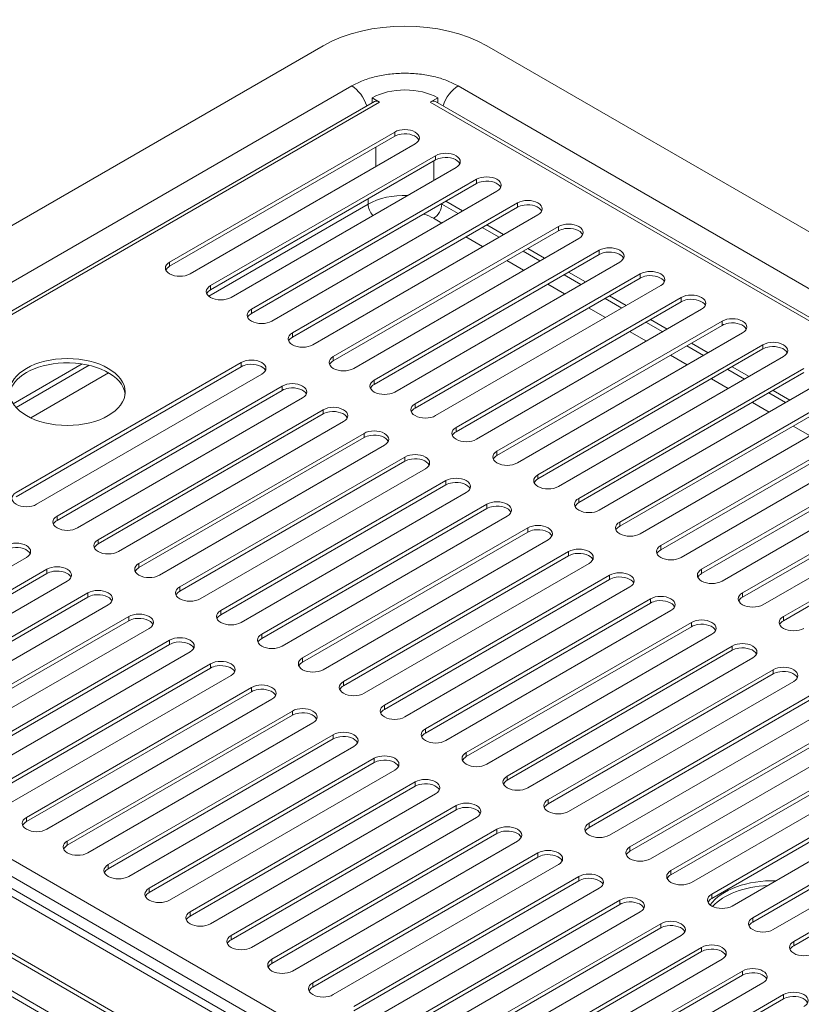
# Model space of a CAD drawing. Header units: millimetres. Extents: x 26 to 274, y 61 to 169.
# Tile 8 of 10: x 210 to 234, y 139 to 169. Entities that reach past the tile are written whole.
import ezdxf

# ---------------------------------------------------------------- set-up
doc = ezdxf.new("R2010")
doc.units = ezdxf.units.MM
doc.header["$MEASUREMENT"] = 0
doc.layers.add('TANGENT_LINES', color=7, linetype='Continuous', lineweight=0)
doc.layers.add('VISIBLE', color=7, linetype='Continuous', lineweight=0)

msp = doc.modelspace()

# ---------------------------------------------------------------- linework, layer by layer
at = {"layer": 'TANGENT_LINES', "color": 18, "lineweight": 15, "true_color": 0x000000}
for p, q in [((194.748, 152.507), (219.812, 166.978)), ((223.07, 166.978), (270.692, 139.483)), ((220.664, 166.486), (195.725, 152.087)), ((269.715, 139.063), (222.218, 166.486)), ((221.128, 165.567), (221.128, 165.437)), ((222.381, 164.843), (222.381, 164.713)), ((223.634, 164.12), (223.634, 163.989)), ((220.313, 163.519), (220.313, 163.36)), ((224.887, 163.396), (224.887, 163.266)), ((220.313, 163.36), (215.432, 160.542)), ((222.569, 163.374), (222.569, 163.36)), ((223.07, 163.071), (222.569, 163.36)), ((222.318, 162.926), (222.569, 162.781)), ((224.324, 162.347), (223.81, 162.644)), ((226.141, 162.673), (226.141, 162.542)), ((223.308, 162.354), (223.822, 162.058)), ((225.577, 161.623), (225.063, 161.92)), ((227.394, 161.949), (227.394, 161.819)), ((214.235, 161.457), (214.235, 161.587)), ((224.562, 161.631), (225.075, 161.334)), ((226.83, 160.9), (226.316, 161.197)), ((228.647, 161.226), (228.647, 161.095)), ((215.488, 160.734), (215.488, 160.864)), ((225.815, 160.907), (226.329, 160.611)), ((228.083, 160.176), (227.569, 160.473)), ((229.9, 160.502), (229.9, 160.372)), ((216.742, 160.01), (216.742, 160.14)), ((227.068, 160.184), (227.582, 159.887)), ((231.154, 159.778), (231.154, 159.648)), ((229.336, 159.453), (228.823, 159.75)), ((217.995, 159.286), (217.995, 159.417)), ((228.321, 159.46), (228.835, 159.163)), ((230.59, 158.729), (230.076, 159.026)), ((232.407, 159.055), (232.407, 158.925)), ((219.248, 158.563), (219.248, 158.693)), ((229.574, 158.737), (230.088, 158.44)), ((211.767, 158.426), (209.531, 157.135)), ((216.428, 158.512), (216.428, 158.382)), ((231.843, 158.006), (231.329, 158.302)), ((209.981, 156.816), (212.368, 158.194)), ((220.501, 157.839), (220.501, 157.97)), ((230.828, 158.013), (231.341, 157.716)), ((217.681, 157.789), (217.681, 157.658)), ((233.096, 157.282), (232.582, 157.579)), ((218.935, 157.065), (218.935, 156.935)), ((221.754, 157.116), (221.754, 157.246)), ((232.081, 157.289), (232.595, 156.993)), ((223.008, 156.392), (223.008, 156.523)), ((233.334, 156.566), (233.848, 156.269)), ((220.188, 156.342), (220.188, 156.211)), ((221.441, 155.618), (221.441, 155.488)), ((224.261, 155.669), (224.261, 155.799)), ((225.514, 154.945), (225.514, 155.075)), ((222.694, 154.895), (222.694, 154.764)), ((226.767, 154.222), (226.767, 154.352)), ((223.948, 154.171), (223.948, 154.041)), ((210.789, 153.679), (210.789, 153.809)), ((225.201, 153.447), (225.201, 153.317)), ((228.02, 153.498), (228.02, 153.628)), ((212.042, 152.955), (212.042, 153.086)), ((229.274, 152.775), (229.274, 152.905)), ((226.454, 152.724), (226.454, 152.594)), ((213.295, 152.232), (213.295, 152.362)), ((210.476, 152.181), (210.476, 152.051)), ((227.707, 152), (227.707, 151.87)), ((230.527, 152.051), (230.527, 152.181)), ((214.548, 151.508), (214.548, 151.639)), ((211.729, 151.458), (211.729, 151.327)), ((231.78, 151.327), (231.78, 151.458)), ((195.725, 151.19), (243.222, 123.768)), ((228.96, 151.277), (228.96, 151.147)), ((242.996, 123.377), (195.5, 150.799)), ((212.982, 150.734), (212.982, 150.604)), ((215.802, 150.785), (215.802, 150.915)), ((233.033, 150.604), (233.033, 150.734)), ((242.37, 123.131), (194.748, 150.626)), ((230.214, 150.553), (230.214, 150.423)), ((217.055, 150.061), (217.055, 150.192)), ((214.235, 150.011), (214.235, 149.88)), ((231.467, 149.83), (231.467, 149.7)), ((215.488, 149.287), (215.488, 149.157)), ((218.308, 149.338), (218.308, 149.468)), ((232.72, 149.106), (232.72, 148.976)), ((219.561, 148.614), (219.561, 148.744)), ((216.742, 148.564), (216.742, 148.433)), ((220.815, 147.891), (220.815, 148.021)), ((217.995, 147.84), (217.995, 147.71)), ((195.124, 147.514), (242.746, 120.02)), ((219.248, 147.116), (219.248, 146.986)), ((222.068, 147.167), (222.068, 147.297)), ((223.321, 146.444), (223.321, 146.574)), ((220.501, 146.393), (220.501, 146.263)), ((221.754, 145.669), (221.754, 145.539)), ((224.574, 145.72), (224.574, 145.85)), ((225.827, 144.996), (225.827, 145.127)), ((223.008, 144.946), (223.008, 144.816)), ((209.849, 144.454), (209.849, 144.584)), ((227.081, 144.273), (227.081, 144.403)), ((224.261, 144.222), (224.261, 144.092)), ((211.102, 143.73), (211.102, 143.861)), ((225.514, 143.499), (225.514, 143.369)), ((228.334, 143.549), (228.334, 143.68)), ((212.355, 143.007), (212.355, 143.137)), ((229.587, 142.826), (229.587, 142.956)), ((226.767, 142.775), (226.767, 142.645)), ((213.609, 142.283), (213.609, 142.413)), ((228.02, 142.052), (228.02, 141.921)), ((230.84, 142.102), (230.84, 142.233)), ((214.862, 141.56), (214.862, 141.69)), ((232.093, 141.379), (232.093, 141.509)), ((229.274, 141.328), (229.274, 141.198)), ((216.115, 140.836), (216.115, 140.966)), ((233.347, 140.655), (233.347, 140.785)), ((230.527, 140.605), (230.527, 140.474)), ((217.368, 140.113), (217.368, 140.243)), ((231.78, 139.881), (231.78, 139.751)), ((218.621, 139.389), (218.621, 139.519)), ((233.033, 139.158), (233.033, 139.027))]:
    msp.add_line(p, q, dxfattribs=at)
msp.add_open_spline([(223.07, 166.978), (222.956, 167.036), (222.843, 167.094), (222.721, 167.143), (222.595, 167.194), (222.46, 167.234), (222.323, 167.266), (222.182, 167.299), (222.037, 167.325), (221.891, 167.342), (221.742, 167.359), (221.592, 167.367), (221.441, 167.367), (221.291, 167.367), (221.14, 167.359), (220.992, 167.342), (220.845, 167.325), (220.701, 167.299), (220.559, 167.266), (220.422, 167.234), (220.287, 167.194), (220.161, 167.143), (220.04, 167.094), (219.926, 167.036), (219.812, 166.978)], degree=3, knots=[0, 0, 0, 0, 1, 1, 1, 2, 2, 2, 3, 3, 3, 4, 4, 4, 5, 5, 5, 6, 6, 6, 7, 7, 7, 8, 8, 8, 8], dxfattribs=at)
for points in [[(219.812, 166.978), (220.011, 166.863), (220.191, 166.623), (220.271, 166.367)], [(222.611, 166.367), (222.691, 166.623), (222.871, 166.863), (223.07, 166.978)], [(220.313, 163.36), (220.634, 163.545), (221.077, 163.643), (221.53, 163.628)], [(220.461, 163.011), (220.371, 163.11), (220.313, 163.246), (220.313, 163.36)], [(222.569, 163.36), (222.569, 163.2), (222.457, 163.006), (222.318, 162.926)], [(222.318, 162.926), (222.222, 162.98), (222.119, 163.024), (222.013, 163.055)]]:
    msp.add_open_spline(points, degree=3, dxfattribs=at)
at = {"layer": 'VISIBLE', "color": 18, "lineweight": 15, "true_color": 0x000000}
for p, q in [((218.935, 168.208), (192.617, 153.013)), ((272.823, 139.99), (223.948, 168.208)), ((220.505, 166.501), (195.632, 152.141)), ((220.439, 166.616), (220.439, 166.486)), ((220.439, 166.616), (220.664, 166.486)), ((220.439, 166.486), (220.458, 166.475)), ((222.218, 166.486), (222.444, 166.616)), ((269.808, 139.117), (222.378, 166.501)), ((222.424, 166.475), (222.444, 166.486)), ((222.444, 166.486), (222.444, 166.616)), ((214.235, 161.587), (221.128, 165.567)), ((214.235, 161.457), (221.128, 165.437)), ((221.754, 165.205), (214.862, 161.226)), ((220.551, 164.51), (220.551, 165.104)), ((215.488, 160.864), (222.381, 164.843)), ((215.488, 160.734), (222.381, 164.713)), ((222.331, 164.684), (222.331, 164.091)), ((223.008, 164.481), (216.115, 160.502)), ((216.742, 160.14), (223.634, 164.12)), ((216.742, 160.01), (223.634, 163.989)), ((224.261, 163.758), (217.368, 159.778)), ((217.995, 159.417), (224.887, 163.396)), ((222.694, 163.447), (223.208, 163.15)), ((217.995, 159.286), (224.887, 163.266)), ((225.514, 163.034), (218.621, 159.055)), ((219.248, 158.693), (226.141, 162.673)), ((219.248, 158.563), (226.141, 162.542)), ((223.948, 162.723), (224.461, 162.427)), ((226.767, 162.311), (219.875, 158.331)), ((220.501, 157.97), (227.394, 161.949)), ((225.201, 162), (225.715, 161.703)), ((220.501, 157.839), (227.394, 161.819)), ((228.02, 161.587), (221.128, 157.608)), ((221.754, 157.246), (228.647, 161.226)), ((221.754, 157.116), (228.647, 161.095)), ((226.454, 161.276), (226.968, 160.98)), ((229.274, 160.864), (222.381, 156.884)), ((223.008, 156.523), (229.9, 160.502)), ((227.707, 160.553), (228.221, 160.256)), ((223.008, 156.392), (229.9, 160.372)), ((230.527, 160.14), (223.634, 156.161)), ((224.261, 155.799), (231.154, 159.778)), ((228.96, 159.829), (229.474, 159.532)), ((224.261, 155.669), (231.154, 159.648)), ((231.78, 159.417), (224.887, 155.437)), ((225.514, 155.075), (232.407, 159.055)), ((225.514, 154.945), (232.407, 158.925)), ((230.214, 159.106), (230.727, 158.809)), ((233.033, 158.693), (226.141, 154.714)), ((209.445, 157.245), (211.561, 158.466)), ((209.536, 154.533), (216.428, 158.512)), ((209.536, 154.403), (216.428, 158.382)), ((226.767, 154.352), (233.66, 158.331)), ((231.467, 158.382), (231.981, 158.085)), ((217.055, 158.15), (210.162, 154.171)), ((226.767, 154.222), (233.66, 158.201)), ((234.287, 157.97), (227.394, 153.99)), ((210.789, 153.809), (217.681, 157.789)), ((210.789, 153.679), (217.681, 157.658)), ((218.308, 157.427), (211.415, 153.447)), ((228.02, 153.628), (234.913, 157.608)), ((228.02, 153.498), (234.913, 157.478)), ((232.72, 157.658), (233.234, 157.362)), ((212.042, 153.086), (218.935, 157.065)), ((235.54, 157.246), (228.647, 153.267)), ((212.042, 152.955), (218.935, 156.935)), ((229.274, 152.905), (236.166, 156.884)), ((219.561, 156.703), (212.669, 152.724)), ((229.274, 152.775), (236.166, 156.754)), ((236.793, 156.523), (229.9, 152.543)), ((213.295, 152.362), (220.188, 156.342)), ((213.295, 152.232), (220.188, 156.211)), ((230.527, 152.181), (237.42, 156.161)), ((220.815, 155.98), (213.922, 152)), ((230.527, 152.051), (237.42, 156.03)), ((214.548, 151.639), (221.441, 155.618)), ((238.046, 155.799), (231.154, 151.819)), ((214.548, 151.508), (221.441, 155.488)), ((222.068, 155.256), (215.175, 151.277)), ((231.78, 151.458), (238.673, 155.437)), ((231.78, 151.327), (238.673, 155.307)), ((239.299, 155.075), (232.407, 151.096)), ((215.802, 150.915), (222.694, 154.895)), ((215.802, 150.785), (222.694, 154.764)), ((233.033, 150.734), (239.926, 154.714)), ((223.321, 154.533), (216.428, 150.553)), ((233.033, 150.604), (239.926, 154.583)), ((217.055, 150.192), (223.948, 154.171)), ((217.055, 150.061), (223.948, 154.041)), ((224.574, 153.809), (217.681, 149.83)), ((218.308, 149.468), (225.201, 153.447)), ((218.308, 149.338), (225.201, 153.317)), ((225.827, 153.086), (218.935, 149.106)), ((209.849, 152.543), (202.956, 148.564)), ((219.561, 148.744), (226.454, 152.724)), ((219.561, 148.614), (226.454, 152.594)), ((227.081, 152.362), (220.188, 148.383)), ((203.583, 148.202), (210.476, 152.181)), ((203.583, 148.072), (210.476, 152.051)), ((220.815, 148.021), (227.707, 152)), ((211.102, 151.819), (204.209, 147.84)), ((220.815, 147.891), (227.707, 151.87)), ((228.334, 151.639), (221.441, 147.659)), ((204.836, 147.478), (211.729, 151.458)), ((204.836, 147.348), (211.729, 151.327)), ((212.355, 151.096), (205.463, 147.116)), ((222.068, 147.297), (228.96, 151.277)), ((222.068, 147.167), (228.96, 151.147)), ((206.089, 146.755), (212.982, 150.734)), ((229.587, 150.915), (222.694, 146.936)), ((242.724, 123.166), (195.102, 150.661)), ((206.089, 146.624), (212.982, 150.604)), ((223.321, 146.574), (230.214, 150.553)), ((213.609, 150.372), (206.716, 146.393)), ((223.321, 146.444), (230.214, 150.423)), ((230.84, 150.192), (223.948, 146.212)), ((192.617, 150.119), (241.492, 121.901)), ((192.617, 149.974), (241.492, 121.756)), ((207.342, 146.031), (214.235, 150.011)), ((207.342, 145.901), (214.235, 149.88)), ((224.574, 145.85), (231.467, 149.83)), ((214.862, 149.649), (207.969, 145.669)), ((224.574, 145.72), (231.467, 149.7)), ((208.596, 145.308), (215.488, 149.287)), ((232.093, 149.468), (225.201, 145.488)), ((208.596, 145.177), (215.488, 149.157)), ((216.115, 148.925), (209.222, 144.946)), ((225.827, 145.127), (232.72, 149.106)), ((225.827, 144.996), (232.72, 148.976)), ((233.347, 148.744), (226.454, 144.765)), ((209.849, 144.584), (216.742, 148.564)), ((209.849, 144.454), (216.742, 148.433)), ((227.081, 144.403), (233.973, 148.383)), ((217.368, 148.202), (210.476, 144.222)), ((227.081, 144.273), (233.973, 148.252)), ((234.6, 148.021), (227.707, 144.041)), ((211.102, 143.861), (217.995, 147.84)), ((211.102, 143.73), (217.995, 147.71)), ((218.621, 147.478), (211.729, 143.499)), ((228.334, 143.68), (235.226, 147.659)), ((228.334, 143.549), (235.226, 147.529)), ((195.234, 147.271), (242.856, 119.776)), ((212.355, 143.137), (219.248, 147.116)), ((235.853, 147.297), (228.96, 143.318)), ((212.355, 143.007), (219.248, 146.986)), ((229.587, 142.956), (236.48, 146.936)), ((219.875, 146.755), (212.982, 142.775)), ((229.587, 142.826), (236.48, 146.805)), ((237.106, 146.574), (230.214, 142.594)), ((213.609, 142.413), (220.501, 146.393)), ((213.609, 142.283), (220.501, 146.263)), ((230.84, 142.233), (237.733, 146.212)), ((221.128, 146.031), (214.235, 142.052)), ((230.84, 142.102), (237.733, 146.082)), ((214.862, 141.69), (221.754, 145.669)), ((238.359, 145.85), (231.467, 141.871)), ((214.862, 141.56), (221.754, 145.539)), ((222.381, 145.308), (215.488, 141.328)), ((232.093, 141.509), (238.986, 145.488)), ((232.093, 141.379), (238.986, 145.358)), ((239.613, 145.127), (232.72, 141.147)), ((216.115, 140.966), (223.008, 144.946)), ((216.115, 140.836), (223.008, 144.816)), ((233.347, 140.785), (240.239, 144.765)), ((223.634, 144.584), (216.742, 140.605)), ((233.347, 140.655), (240.239, 144.635)), ((217.368, 140.243), (224.261, 144.222)), ((217.368, 140.113), (224.261, 144.092)), ((224.887, 143.861), (217.995, 139.881)), ((218.621, 139.519), (225.514, 143.499)), ((218.621, 139.389), (225.514, 143.369)), ((226.141, 143.137), (219.248, 139.158)), ((219.875, 138.796), (226.767, 142.775)), ((219.875, 138.665), (226.767, 142.645)), ((227.394, 142.413), (220.501, 138.434)), ((221.128, 138.072), (228.02, 142.052)), ((221.128, 137.942), (228.02, 141.921)), ((228.647, 141.69), (221.754, 137.71)), ((222.381, 137.349), (229.274, 141.328)), ((222.381, 137.218), (229.274, 141.198)), ((229.9, 140.966), (223.008, 136.987)), ((223.634, 136.625), (230.527, 140.605)), ((223.634, 136.495), (230.527, 140.474)), ((231.154, 140.243), (224.261, 136.263)), ((224.887, 135.902), (231.78, 139.881)), ((224.887, 135.771), (231.78, 139.751)), ((232.407, 139.519), (225.514, 135.54)), ((226.141, 135.178), (233.033, 139.158)), ((226.141, 135.048), (233.033, 139.027))]:
    msp.add_line(p, q, dxfattribs=at)
msp.add_ellipse((211.102, 157.608), major_axis=(1.772, 0), ratio=0.57735, dxfattribs=at)
for points in [[(223.948, 168.208), (222.563, 169.007), (220.319, 169.007), (218.935, 168.208)], [(222.444, 166.616), (221.89, 166.936), (220.992, 166.936), (220.439, 166.616)], [(220.505, 166.501), (220.547, 166.526), (220.604, 166.52), (220.664, 166.486)], [(222.218, 166.486), (222.278, 166.52), (222.335, 166.526), (222.378, 166.501)], [(214.12, 161.341), (214.14, 161.385), (214.18, 161.425), (214.235, 161.457)], [(215.373, 160.618), (215.393, 160.662), (215.433, 160.701), (215.488, 160.734)], [(216.626, 159.894), (216.646, 159.938), (216.686, 159.978), (216.742, 160.01)], [(217.88, 159.171), (217.9, 159.214), (217.939, 159.254), (217.995, 159.286)], [(219.133, 158.447), (219.153, 158.491), (219.193, 158.531), (219.248, 158.563)], [(220.386, 157.724), (220.406, 157.767), (220.446, 157.807), (220.501, 157.839)], [(221.639, 157), (221.659, 157.044), (221.699, 157.084), (221.754, 157.116)], [(222.892, 156.277), (222.912, 156.32), (222.952, 156.36), (223.008, 156.392)], [(224.146, 155.553), (224.166, 155.597), (224.205, 155.637), (224.261, 155.669)], [(225.399, 154.829), (225.419, 154.873), (225.459, 154.913), (225.514, 154.945)], [(226.652, 154.106), (226.672, 154.15), (226.712, 154.19), (226.767, 154.222)], [(210.674, 153.563), (210.694, 153.607), (210.733, 153.647), (210.789, 153.679)], [(227.905, 153.382), (227.925, 153.426), (227.965, 153.466), (228.02, 153.498)], [(211.927, 152.84), (211.947, 152.883), (211.987, 152.923), (212.042, 152.955)], [(229.159, 152.659), (229.178, 152.703), (229.218, 152.743), (229.274, 152.775)], [(213.18, 152.116), (213.2, 152.16), (213.24, 152.2), (213.295, 152.232)], [(230.412, 151.935), (230.432, 151.979), (230.471, 152.019), (230.527, 152.051)], [(214.433, 151.393), (214.453, 151.436), (214.493, 151.476), (214.548, 151.508)], [(231.665, 151.212), (231.685, 151.256), (231.725, 151.295), (231.78, 151.327)], [(215.686, 150.669), (215.706, 150.713), (215.746, 150.753), (215.802, 150.785)], [(232.918, 150.488), (232.938, 150.532), (232.978, 150.572), (233.033, 150.604)], [(216.94, 149.946), (216.96, 149.989), (216.999, 150.029), (217.055, 150.061)], [(218.193, 149.222), (218.213, 149.266), (218.253, 149.306), (218.308, 149.338)], [(219.446, 148.498), (219.466, 148.542), (219.506, 148.582), (219.561, 148.614)], [(220.699, 147.775), (220.719, 147.819), (220.759, 147.859), (220.815, 147.891)], [(221.953, 147.051), (221.973, 147.095), (222.012, 147.135), (222.068, 147.167)], [(223.206, 146.328), (223.226, 146.372), (223.265, 146.412), (223.321, 146.444)], [(224.459, 145.604), (224.479, 145.648), (224.519, 145.688), (224.574, 145.72)], [(225.712, 144.881), (225.732, 144.925), (225.772, 144.964), (225.827, 144.996)], [(209.734, 144.338), (209.754, 144.382), (209.793, 144.422), (209.849, 144.454)], [(226.965, 144.157), (226.985, 144.201), (227.025, 144.241), (227.081, 144.273)], [(210.987, 143.615), (211.007, 143.658), (211.047, 143.698), (211.102, 143.73)], [(228.219, 143.434), (228.239, 143.477), (228.278, 143.517), (228.334, 143.549)], [(212.24, 142.891), (212.26, 142.935), (212.3, 142.975), (212.355, 143.007)], [(229.472, 142.71), (229.492, 142.754), (229.532, 142.794), (229.587, 142.826)], [(232.81, 142.646), (231.935, 142.668), (231.128, 142.373), (230.788, 141.907)], [(230.865, 141.857), (231.201, 142.224), (231.839, 142.466), (232.555, 142.499)], [(213.493, 142.167), (213.513, 142.211), (213.553, 142.251), (213.609, 142.283)], [(230.725, 141.987), (230.745, 142.03), (230.785, 142.07), (230.84, 142.102)], [(214.747, 141.444), (214.767, 141.488), (214.806, 141.528), (214.862, 141.56)], [(231.978, 141.263), (231.998, 141.307), (232.038, 141.347), (232.093, 141.379)], [(216, 140.72), (216.02, 140.764), (216.06, 140.804), (216.115, 140.836)], [(233.231, 140.539), (233.251, 140.583), (233.291, 140.623), (233.347, 140.655)], [(217.253, 139.997), (217.273, 140.041), (217.313, 140.081), (217.368, 140.113)], [(218.506, 139.273), (218.526, 139.317), (218.566, 139.357), (218.621, 139.389)]]:
    msp.add_open_spline(points, degree=3, dxfattribs=at)
for points, knots in [([(221.128, 165.567), (221.301, 165.667), (221.581, 165.667), (221.754, 165.567), (221.927, 165.467), (221.927, 165.305), (221.754, 165.205)], [0, 0, 0, 0, 1, 1, 1, 2, 2, 2, 2]), ([(221.128, 165.437), (221.183, 165.469), (221.252, 165.492), (221.328, 165.503), (221.565, 165.539), (221.807, 165.457), (221.87, 165.321)], [0, 0, 0, 0, 1, 1, 1, 2, 2, 2, 2]), ([(222.381, 164.843), (222.554, 164.943), (222.835, 164.943), (223.008, 164.843), (223.181, 164.743), (223.181, 164.581), (223.008, 164.481)], [0, 0, 0, 0, 1, 1, 1, 2, 2, 2, 2]), ([(222.381, 164.713), (222.436, 164.745), (222.506, 164.768), (222.582, 164.779), (222.818, 164.815), (223.061, 164.734), (223.123, 164.597)], [0, 0, 0, 0, 1, 1, 1, 2, 2, 2, 2]), ([(223.634, 164.12), (223.807, 164.22), (224.088, 164.22), (224.261, 164.12), (224.434, 164.02), (224.434, 163.858), (224.261, 163.758)], [0, 0, 0, 0, 1, 1, 1, 2, 2, 2, 2]), ([(223.634, 163.989), (223.69, 164.021), (223.759, 164.044), (223.835, 164.056), (224.071, 164.092), (224.314, 164.01), (224.376, 163.874)], [0, 0, 0, 0, 1, 1, 1, 2, 2, 2, 2]), ([(224.887, 163.396), (225.06, 163.496), (225.341, 163.496), (225.514, 163.396), (225.687, 163.296), (225.687, 163.134), (225.514, 163.034)], [0, 0, 0, 0, 1, 1, 1, 2, 2, 2, 2]), ([(224.887, 163.266), (224.943, 163.298), (225.012, 163.321), (225.088, 163.332), (225.325, 163.368), (225.567, 163.287), (225.629, 163.15)], [0, 0, 0, 0, 1, 1, 1, 2, 2, 2, 2]), ([(226.141, 162.673), (226.314, 162.773), (226.594, 162.773), (226.767, 162.673), (226.94, 162.573), (226.94, 162.411), (226.767, 162.311)], [0, 0, 0, 0, 1, 1, 1, 2, 2, 2, 2]), ([(226.141, 162.542), (226.196, 162.574), (226.265, 162.597), (226.341, 162.609), (226.578, 162.645), (226.82, 162.563), (226.882, 162.427)], [0, 0, 0, 0, 1, 1, 1, 2, 2, 2, 2]), ([(227.394, 161.949), (227.567, 162.049), (227.847, 162.049), (228.02, 161.949), (228.194, 161.849), (228.194, 161.687), (228.02, 161.587)], [0, 0, 0, 0, 1, 1, 1, 2, 2, 2, 2]), ([(227.394, 161.819), (227.449, 161.851), (227.519, 161.874), (227.594, 161.885), (227.831, 161.921), (228.073, 161.84), (228.136, 161.703)], [0, 0, 0, 0, 1, 1, 1, 2, 2, 2, 2]), ([(214.862, 161.226), (214.862, 161.226), (214.862, 161.226), (214.862, 161.226), (214.689, 161.126), (214.408, 161.126), (214.235, 161.226), (214.062, 161.325), (214.062, 161.487), (214.235, 161.587)], [0, 0, 0, 0, 1, 1, 1, 2, 2, 2, 3, 3, 3, 3]), ([(228.647, 161.226), (228.82, 161.325), (229.101, 161.325), (229.274, 161.226), (229.447, 161.126), (229.447, 160.964), (229.274, 160.864)], [0, 0, 0, 0, 1, 1, 1, 2, 2, 2, 2]), ([(228.647, 161.095), (228.703, 161.127), (228.772, 161.15), (228.848, 161.162), (229.084, 161.198), (229.327, 161.116), (229.389, 160.98)], [0, 0, 0, 0, 1, 1, 1, 2, 2, 2, 2]), ([(216.115, 160.502), (216.115, 160.502), (216.115, 160.502), (216.115, 160.502), (215.942, 160.402), (215.661, 160.402), (215.488, 160.502), (215.315, 160.602), (215.315, 160.764), (215.488, 160.864)], [0, 0, 0, 0, 1, 1, 1, 2, 2, 2, 3, 3, 3, 3]), ([(229.9, 160.502), (230.073, 160.602), (230.354, 160.602), (230.527, 160.502), (230.7, 160.402), (230.7, 160.24), (230.527, 160.14)], [0, 0, 0, 0, 1, 1, 1, 2, 2, 2, 2]), ([(229.9, 160.372), (229.956, 160.404), (230.025, 160.427), (230.101, 160.438), (230.337, 160.474), (230.58, 160.393), (230.642, 160.256)], [0, 0, 0, 0, 1, 1, 1, 2, 2, 2, 2]), ([(217.368, 159.778), (217.368, 159.778), (217.368, 159.778), (217.368, 159.778), (217.195, 159.679), (216.915, 159.679), (216.742, 159.778), (216.569, 159.878), (216.569, 160.04), (216.742, 160.14)], [0, 0, 0, 0, 1, 1, 1, 2, 2, 2, 3, 3, 3, 3]), ([(231.154, 159.778), (231.327, 159.878), (231.607, 159.878), (231.78, 159.778), (231.953, 159.679), (231.953, 159.517), (231.78, 159.417)], [0, 0, 0, 0, 1, 1, 1, 2, 2, 2, 2]), ([(231.154, 159.648), (231.209, 159.68), (231.278, 159.703), (231.354, 159.715), (231.591, 159.751), (231.833, 159.669), (231.895, 159.532)], [0, 0, 0, 0, 1, 1, 1, 2, 2, 2, 2]), ([(218.621, 159.055), (218.621, 159.055), (218.621, 159.055), (218.621, 159.055), (218.448, 158.955), (218.168, 158.955), (217.995, 159.055), (217.822, 159.155), (217.822, 159.317), (217.995, 159.417)], [0, 0, 0, 0, 1, 1, 1, 2, 2, 2, 3, 3, 3, 3]), ([(232.407, 159.055), (232.58, 159.155), (232.86, 159.155), (233.033, 159.055), (233.206, 158.955), (233.206, 158.793), (233.033, 158.693)], [0, 0, 0, 0, 1, 1, 1, 2, 2, 2, 2]), ([(232.407, 158.925), (232.462, 158.957), (232.531, 158.98), (232.607, 158.991), (232.844, 159.027), (233.086, 158.946), (233.148, 158.809)], [0, 0, 0, 0, 1, 1, 1, 2, 2, 2, 2]), ([(216.428, 158.512), (216.601, 158.612), (216.882, 158.612), (217.055, 158.512), (217.228, 158.412), (217.228, 158.25), (217.055, 158.15)], [0, 0, 0, 0, 1, 1, 1, 2, 2, 2, 2]), ([(219.875, 158.331), (219.875, 158.331), (219.875, 158.331), (219.875, 158.331), (219.702, 158.231), (219.421, 158.231), (219.248, 158.331), (219.075, 158.431), (219.075, 158.593), (219.248, 158.693)], [0, 0, 0, 0, 1, 1, 1, 2, 2, 2, 3, 3, 3, 3]), ([(209.333, 157.543), (209.39, 158.057), (210.099, 158.466), (210.989, 158.499), (211.966, 158.535), (212.809, 158.107), (212.871, 157.543)], [0, 0, 0, 0, 1, 1, 1, 2, 2, 2, 2]), ([(216.428, 158.382), (216.484, 158.414), (216.553, 158.437), (216.629, 158.449), (216.865, 158.484), (217.108, 158.403), (217.17, 158.266)], [0, 0, 0, 0, 1, 1, 1, 2, 2, 2, 2]), ([(221.128, 157.608), (221.128, 157.608), (221.128, 157.608), (221.128, 157.608), (220.955, 157.508), (220.674, 157.508), (220.501, 157.608), (220.328, 157.708), (220.328, 157.87), (220.501, 157.97)], [0, 0, 0, 0, 1, 1, 1, 2, 2, 2, 3, 3, 3, 3]), ([(217.681, 157.789), (217.855, 157.889), (218.135, 157.889), (218.308, 157.789), (218.481, 157.689), (218.481, 157.527), (218.308, 157.427)], [0, 0, 0, 0, 1, 1, 1, 2, 2, 2, 2]), ([(217.681, 157.658), (217.737, 157.69), (217.806, 157.713), (217.882, 157.725), (218.119, 157.761), (218.361, 157.679), (218.423, 157.543)], [0, 0, 0, 0, 1, 1, 1, 2, 2, 2, 2]), ([(218.935, 157.065), (219.108, 157.165), (219.388, 157.165), (219.561, 157.065), (219.734, 156.965), (219.734, 156.803), (219.561, 156.703)], [0, 0, 0, 0, 1, 1, 1, 2, 2, 2, 2]), ([(222.381, 156.884), (222.381, 156.884), (222.381, 156.884), (222.381, 156.884), (222.208, 156.784), (221.927, 156.784), (221.754, 156.884), (221.581, 156.984), (221.581, 157.146), (221.754, 157.246)], [0, 0, 0, 0, 1, 1, 1, 2, 2, 2, 3, 3, 3, 3]), ([(218.935, 156.935), (218.99, 156.967), (219.059, 156.99), (219.135, 157.001), (219.372, 157.037), (219.614, 156.956), (219.676, 156.819)], [0, 0, 0, 0, 1, 1, 1, 2, 2, 2, 2]), ([(223.634, 156.161), (223.634, 156.161), (223.634, 156.161), (223.634, 156.161), (223.461, 156.061), (223.181, 156.061), (223.008, 156.161), (222.835, 156.261), (222.835, 156.423), (223.008, 156.523)], [0, 0, 0, 0, 1, 1, 1, 2, 2, 2, 3, 3, 3, 3]), ([(220.188, 156.342), (220.361, 156.442), (220.641, 156.442), (220.815, 156.342), (220.988, 156.242), (220.988, 156.08), (220.815, 155.98)], [0, 0, 0, 0, 1, 1, 1, 2, 2, 2, 2]), ([(220.188, 156.211), (220.243, 156.243), (220.313, 156.266), (220.388, 156.278), (220.625, 156.314), (220.867, 156.232), (220.93, 156.096)], [0, 0, 0, 0, 1, 1, 1, 2, 2, 2, 2]), ([(221.441, 155.618), (221.614, 155.718), (221.895, 155.718), (222.068, 155.618), (222.241, 155.518), (222.241, 155.356), (222.068, 155.256)], [0, 0, 0, 0, 1, 1, 1, 2, 2, 2, 2]), ([(221.441, 155.488), (221.497, 155.52), (221.566, 155.543), (221.642, 155.554), (221.878, 155.59), (222.121, 155.509), (222.183, 155.372)], [0, 0, 0, 0, 1, 1, 1, 2, 2, 2, 2]), ([(224.887, 155.437), (224.887, 155.437), (224.887, 155.437), (224.887, 155.437), (224.714, 155.337), (224.434, 155.337), (224.261, 155.437), (224.088, 155.537), (224.088, 155.699), (224.261, 155.799)], [0, 0, 0, 0, 1, 1, 1, 2, 2, 2, 3, 3, 3, 3]), ([(222.694, 154.895), (222.867, 154.994), (223.148, 154.994), (223.321, 154.895), (223.494, 154.795), (223.494, 154.633), (223.321, 154.533)], [0, 0, 0, 0, 1, 1, 1, 2, 2, 2, 2]), ([(226.141, 154.714), (226.141, 154.714), (226.141, 154.714), (226.141, 154.714), (225.968, 154.614), (225.687, 154.614), (225.514, 154.714), (225.341, 154.814), (225.341, 154.976), (225.514, 155.075)], [0, 0, 0, 0, 1, 1, 1, 2, 2, 2, 3, 3, 3, 3]), ([(222.694, 154.764), (222.75, 154.796), (222.819, 154.819), (222.895, 154.831), (223.131, 154.867), (223.374, 154.785), (223.436, 154.649)], [0, 0, 0, 0, 1, 1, 1, 2, 2, 2, 2]), ([(209.536, 154.533), (209.363, 154.433), (209.363, 154.271), (209.536, 154.171), (209.709, 154.071), (209.989, 154.071), (210.162, 154.171)], [0, 0, 0, 0, 1, 1, 1, 2, 2, 2, 2]), ([(227.394, 153.99), (227.394, 153.99), (227.394, 153.99), (227.394, 153.99), (227.221, 153.89), (226.94, 153.89), (226.767, 153.99), (226.594, 154.09), (226.594, 154.252), (226.767, 154.352)], [0, 0, 0, 0, 1, 1, 1, 2, 2, 2, 3, 3, 3, 3]), ([(223.948, 154.171), (224.121, 154.271), (224.401, 154.271), (224.574, 154.171), (224.747, 154.071), (224.747, 153.909), (224.574, 153.809)], [0, 0, 0, 0, 1, 1, 1, 2, 2, 2, 2]), ([(223.948, 154.041), (224.003, 154.073), (224.072, 154.096), (224.148, 154.107), (224.385, 154.143), (224.627, 154.062), (224.689, 153.925)], [0, 0, 0, 0, 1, 1, 1, 2, 2, 2, 2]), ([(211.415, 153.447), (211.415, 153.447), (211.415, 153.447), (211.415, 153.447), (211.242, 153.348), (210.962, 153.348), (210.789, 153.447), (210.616, 153.547), (210.616, 153.709), (210.789, 153.809)], [0, 0, 0, 0, 1, 1, 1, 2, 2, 2, 3, 3, 3, 3]), ([(225.201, 153.447), (225.374, 153.547), (225.654, 153.547), (225.827, 153.447), (226, 153.348), (226, 153.186), (225.827, 153.086)], [0, 0, 0, 0, 1, 1, 1, 2, 2, 2, 2]), ([(228.647, 153.267), (228.647, 153.267), (228.647, 153.267), (228.647, 153.267), (228.474, 153.167), (228.194, 153.167), (228.02, 153.267), (227.847, 153.366), (227.847, 153.528), (228.02, 153.628)], [0, 0, 0, 0, 1, 1, 1, 2, 2, 2, 3, 3, 3, 3]), ([(225.201, 153.317), (225.256, 153.349), (225.325, 153.372), (225.401, 153.384), (225.638, 153.42), (225.88, 153.338), (225.943, 153.201)], [0, 0, 0, 0, 1, 1, 1, 2, 2, 2, 2]), ([(209.222, 152.905), (209.395, 153.005), (209.676, 153.005), (209.849, 152.905), (210.022, 152.805), (210.022, 152.643), (209.849, 152.543)], [0, 0, 0, 0, 1, 1, 1, 2, 2, 2, 2]), ([(209.222, 152.775), (209.278, 152.807), (209.347, 152.83), (209.423, 152.841), (209.659, 152.877), (209.902, 152.795), (209.964, 152.659)], [0, 0, 0, 0, 1, 1, 1, 2, 2, 2, 2]), ([(212.669, 152.724), (212.669, 152.724), (212.669, 152.724), (212.669, 152.724), (212.496, 152.624), (212.215, 152.624), (212.042, 152.724), (211.869, 152.824), (211.869, 152.986), (212.042, 153.086)], [0, 0, 0, 0, 1, 1, 1, 2, 2, 2, 3, 3, 3, 3]), ([(229.9, 152.543), (229.9, 152.543), (229.9, 152.543), (229.9, 152.543), (229.727, 152.443), (229.447, 152.443), (229.274, 152.543), (229.101, 152.643), (229.101, 152.805), (229.274, 152.905)], [0, 0, 0, 0, 1, 1, 1, 2, 2, 2, 3, 3, 3, 3]), ([(226.454, 152.724), (226.627, 152.824), (226.908, 152.824), (227.081, 152.724), (227.254, 152.624), (227.254, 152.462), (227.081, 152.362)], [0, 0, 0, 0, 1, 1, 1, 2, 2, 2, 2]), ([(226.454, 152.594), (226.509, 152.626), (226.579, 152.649), (226.654, 152.66), (226.891, 152.696), (227.133, 152.615), (227.196, 152.478)], [0, 0, 0, 0, 1, 1, 1, 2, 2, 2, 2]), ([(210.476, 152.181), (210.649, 152.281), (210.929, 152.281), (211.102, 152.181), (211.275, 152.081), (211.275, 151.919), (211.102, 151.819)], [0, 0, 0, 0, 1, 1, 1, 2, 2, 2, 2]), ([(213.922, 152), (213.922, 152), (213.922, 152), (213.922, 152), (213.749, 151.9), (213.468, 151.9), (213.295, 152), (213.122, 152.1), (213.122, 152.262), (213.295, 152.362)], [0, 0, 0, 0, 1, 1, 1, 2, 2, 2, 3, 3, 3, 3]), ([(210.476, 152.051), (210.531, 152.083), (210.6, 152.106), (210.676, 152.118), (210.913, 152.153), (211.155, 152.072), (211.217, 151.935)], [0, 0, 0, 0, 1, 1, 1, 2, 2, 2, 2]), ([(227.707, 152), (227.88, 152.1), (228.161, 152.1), (228.334, 152), (228.507, 151.9), (228.507, 151.739), (228.334, 151.639)], [0, 0, 0, 0, 1, 1, 1, 2, 2, 2, 2]), ([(227.707, 151.87), (227.763, 151.902), (227.832, 151.925), (227.908, 151.937), (228.144, 151.973), (228.387, 151.891), (228.449, 151.754)], [0, 0, 0, 0, 1, 1, 1, 2, 2, 2, 2]), ([(231.154, 151.819), (231.154, 151.819), (231.154, 151.819), (231.154, 151.819), (230.98, 151.72), (230.7, 151.72), (230.527, 151.819), (230.354, 151.919), (230.354, 152.081), (230.527, 152.181)], [0, 0, 0, 0, 1, 1, 1, 2, 2, 2, 3, 3, 3, 3]), ([(215.175, 151.277), (215.175, 151.277), (215.175, 151.277), (215.175, 151.277), (215.002, 151.177), (214.721, 151.177), (214.548, 151.277), (214.375, 151.377), (214.375, 151.539), (214.548, 151.639)], [0, 0, 0, 0, 1, 1, 1, 2, 2, 2, 3, 3, 3, 3]), ([(211.729, 151.458), (211.902, 151.558), (212.182, 151.558), (212.355, 151.458), (212.528, 151.358), (212.528, 151.196), (212.355, 151.096)], [0, 0, 0, 0, 1, 1, 1, 2, 2, 2, 2]), ([(211.729, 151.327), (211.784, 151.359), (211.853, 151.382), (211.929, 151.394), (212.166, 151.43), (212.408, 151.348), (212.471, 151.212)], [0, 0, 0, 0, 1, 1, 1, 2, 2, 2, 2]), ([(228.96, 151.277), (229.133, 151.377), (229.414, 151.377), (229.587, 151.277), (229.76, 151.177), (229.76, 151.015), (229.587, 150.915)], [0, 0, 0, 0, 1, 1, 1, 2, 2, 2, 2]), ([(232.407, 151.096), (232.407, 151.096), (232.407, 151.096), (232.407, 151.096), (232.234, 150.996), (231.953, 150.996), (231.78, 151.096), (231.607, 151.196), (231.607, 151.358), (231.78, 151.458)], [0, 0, 0, 0, 1, 1, 1, 2, 2, 2, 3, 3, 3, 3]), ([(228.96, 151.147), (229.016, 151.179), (229.085, 151.202), (229.161, 151.213), (229.398, 151.249), (229.64, 151.167), (229.702, 151.031)], [0, 0, 0, 0, 1, 1, 1, 2, 2, 2, 2]), ([(212.982, 150.734), (213.155, 150.834), (213.436, 150.834), (213.609, 150.734), (213.782, 150.634), (213.782, 150.472), (213.609, 150.372)], [0, 0, 0, 0, 1, 1, 1, 2, 2, 2, 2]), ([(216.428, 150.553), (216.428, 150.553), (216.428, 150.553), (216.428, 150.553), (216.255, 150.453), (215.975, 150.453), (215.802, 150.553), (215.629, 150.653), (215.629, 150.815), (215.802, 150.915)], [0, 0, 0, 0, 1, 1, 1, 2, 2, 2, 3, 3, 3, 3]), ([(233.66, 150.372), (233.66, 150.372), (233.66, 150.372), (233.66, 150.372), (233.487, 150.273), (233.206, 150.273), (233.033, 150.372), (232.86, 150.472), (232.86, 150.634), (233.033, 150.734)], [0, 0, 0, 0, 1, 1, 1, 2, 2, 2, 3, 3, 3, 3]), ([(212.982, 150.604), (213.037, 150.636), (213.107, 150.659), (213.182, 150.67), (213.419, 150.706), (213.661, 150.625), (213.724, 150.488)], [0, 0, 0, 0, 1, 1, 1, 2, 2, 2, 2]), ([(230.214, 150.553), (230.387, 150.653), (230.667, 150.653), (230.84, 150.553), (231.013, 150.453), (231.013, 150.291), (230.84, 150.192)], [0, 0, 0, 0, 1, 1, 1, 2, 2, 2, 2]), ([(230.214, 150.423), (230.269, 150.455), (230.338, 150.478), (230.414, 150.49), (230.651, 150.526), (230.893, 150.444), (230.955, 150.307)], [0, 0, 0, 0, 1, 1, 1, 2, 2, 2, 2]), ([(217.681, 149.83), (217.681, 149.83), (217.681, 149.83), (217.681, 149.83), (217.508, 149.73), (217.228, 149.73), (217.055, 149.83), (216.882, 149.93), (216.882, 150.092), (217.055, 150.192)], [0, 0, 0, 0, 1, 1, 1, 2, 2, 2, 3, 3, 3, 3]), ([(214.235, 150.011), (214.408, 150.111), (214.689, 150.111), (214.862, 150.011), (215.035, 149.911), (215.035, 149.749), (214.862, 149.649)], [0, 0, 0, 0, 1, 1, 1, 2, 2, 2, 2]), ([(214.235, 149.88), (214.291, 149.912), (214.36, 149.935), (214.436, 149.947), (214.672, 149.983), (214.915, 149.901), (214.977, 149.765)], [0, 0, 0, 0, 1, 1, 1, 2, 2, 2, 2]), ([(231.467, 149.83), (231.64, 149.93), (231.92, 149.93), (232.093, 149.83), (232.266, 149.73), (232.266, 149.568), (232.093, 149.468)], [0, 0, 0, 0, 1, 1, 1, 2, 2, 2, 2]), ([(231.467, 149.7), (231.522, 149.732), (231.591, 149.754), (231.667, 149.766), (231.904, 149.802), (232.146, 149.72), (232.209, 149.584)], [0, 0, 0, 0, 1, 1, 1, 2, 2, 2, 2]), ([(215.488, 149.287), (215.661, 149.387), (215.942, 149.387), (216.115, 149.287), (216.288, 149.187), (216.288, 149.025), (216.115, 148.925)], [0, 0, 0, 0, 1, 1, 1, 2, 2, 2, 2]), ([(215.488, 149.157), (215.544, 149.189), (215.613, 149.212), (215.689, 149.223), (215.926, 149.259), (216.168, 149.178), (216.23, 149.041)], [0, 0, 0, 0, 1, 1, 1, 2, 2, 2, 2]), ([(218.935, 149.106), (218.935, 149.106), (218.935, 149.106), (218.935, 149.106), (218.762, 149.006), (218.481, 149.006), (218.308, 149.106), (218.135, 149.206), (218.135, 149.368), (218.308, 149.468)], [0, 0, 0, 0, 1, 1, 1, 2, 2, 2, 3, 3, 3, 3]), ([(232.72, 149.106), (232.893, 149.206), (233.174, 149.206), (233.347, 149.106), (233.52, 149.006), (233.52, 148.844), (233.347, 148.744)], [0, 0, 0, 0, 1, 1, 1, 2, 2, 2, 2]), ([(232.72, 148.976), (232.775, 149.008), (232.845, 149.031), (232.921, 149.042), (233.157, 149.078), (233.4, 148.997), (233.462, 148.86)], [0, 0, 0, 0, 1, 1, 1, 2, 2, 2, 2]), ([(216.742, 148.564), (216.915, 148.663), (217.195, 148.663), (217.368, 148.564), (217.541, 148.464), (217.541, 148.302), (217.368, 148.202)], [0, 0, 0, 0, 1, 1, 1, 2, 2, 2, 2]), ([(220.188, 148.383), (220.188, 148.383), (220.188, 148.383), (220.188, 148.383), (220.015, 148.283), (219.734, 148.283), (219.561, 148.383), (219.388, 148.483), (219.388, 148.645), (219.561, 148.744)], [0, 0, 0, 0, 1, 1, 1, 2, 2, 2, 3, 3, 3, 3]), ([(216.742, 148.433), (216.797, 148.465), (216.866, 148.488), (216.942, 148.5), (217.179, 148.536), (217.421, 148.454), (217.483, 148.318)], [0, 0, 0, 0, 1, 1, 1, 2, 2, 2, 2]), ([(221.441, 147.659), (221.441, 147.659), (221.441, 147.659), (221.441, 147.659), (221.268, 147.559), (220.988, 147.559), (220.815, 147.659), (220.641, 147.759), (220.641, 147.921), (220.815, 148.021)], [0, 0, 0, 0, 1, 1, 1, 2, 2, 2, 3, 3, 3, 3]), ([(217.995, 147.84), (218.168, 147.94), (218.448, 147.94), (218.621, 147.84), (218.794, 147.74), (218.794, 147.578), (218.621, 147.478)], [0, 0, 0, 0, 1, 1, 1, 2, 2, 2, 2]), ([(217.995, 147.71), (218.05, 147.742), (218.119, 147.765), (218.195, 147.776), (218.432, 147.812), (218.674, 147.731), (218.737, 147.594)], [0, 0, 0, 0, 1, 1, 1, 2, 2, 2, 2]), ([(219.248, 147.116), (219.421, 147.216), (219.702, 147.216), (219.875, 147.116), (220.048, 147.017), (220.048, 146.855), (219.875, 146.755)], [0, 0, 0, 0, 1, 1, 1, 2, 2, 2, 2]), ([(222.694, 146.936), (222.694, 146.936), (222.694, 146.936), (222.694, 146.936), (222.521, 146.836), (222.241, 146.836), (222.068, 146.936), (221.895, 147.035), (221.895, 147.197), (222.068, 147.297)], [0, 0, 0, 0, 1, 1, 1, 2, 2, 2, 3, 3, 3, 3]), ([(219.248, 146.986), (219.303, 147.018), (219.373, 147.041), (219.449, 147.053), (219.685, 147.089), (219.927, 147.007), (219.99, 146.87)], [0, 0, 0, 0, 1, 1, 1, 2, 2, 2, 2]), ([(223.948, 146.212), (223.948, 146.212), (223.948, 146.212), (223.948, 146.212), (223.775, 146.112), (223.494, 146.112), (223.321, 146.212), (223.148, 146.312), (223.148, 146.474), (223.321, 146.574)], [0, 0, 0, 0, 1, 1, 1, 2, 2, 2, 3, 3, 3, 3]), ([(220.501, 146.393), (220.674, 146.493), (220.955, 146.493), (221.128, 146.393), (221.301, 146.293), (221.301, 146.131), (221.128, 146.031)], [0, 0, 0, 0, 1, 1, 1, 2, 2, 2, 2]), ([(220.501, 146.263), (220.557, 146.295), (220.626, 146.318), (220.702, 146.329), (220.938, 146.365), (221.181, 146.284), (221.243, 146.147)], [0, 0, 0, 0, 1, 1, 1, 2, 2, 2, 2]), ([(221.754, 145.669), (221.927, 145.769), (222.208, 145.769), (222.381, 145.669), (222.554, 145.569), (222.554, 145.408), (222.381, 145.308)], [0, 0, 0, 0, 1, 1, 1, 2, 2, 2, 2]), ([(221.754, 145.539), (221.81, 145.571), (221.879, 145.594), (221.955, 145.606), (222.192, 145.642), (222.434, 145.56), (222.496, 145.423)], [0, 0, 0, 0, 1, 1, 1, 2, 2, 2, 2]), ([(225.201, 145.488), (225.201, 145.488), (225.201, 145.488), (225.201, 145.488), (225.028, 145.389), (224.747, 145.389), (224.574, 145.488), (224.401, 145.588), (224.401, 145.75), (224.574, 145.85)], [0, 0, 0, 0, 1, 1, 1, 2, 2, 2, 3, 3, 3, 3]), ([(223.008, 144.946), (223.181, 145.046), (223.461, 145.046), (223.634, 144.946), (223.807, 144.846), (223.807, 144.684), (223.634, 144.584)], [0, 0, 0, 0, 1, 1, 1, 2, 2, 2, 2]), ([(226.454, 144.765), (226.454, 144.765), (226.454, 144.765), (226.454, 144.765), (226.281, 144.665), (226, 144.665), (225.827, 144.765), (225.654, 144.865), (225.654, 145.027), (225.827, 145.127)], [0, 0, 0, 0, 1, 1, 1, 2, 2, 2, 3, 3, 3, 3]), ([(223.008, 144.816), (223.063, 144.848), (223.132, 144.871), (223.208, 144.882), (223.445, 144.918), (223.687, 144.836), (223.749, 144.7)], [0, 0, 0, 0, 1, 1, 1, 2, 2, 2, 2]), ([(210.476, 144.222), (210.476, 144.222), (210.476, 144.222), (210.476, 144.222), (210.302, 144.122), (210.022, 144.122), (209.849, 144.222), (209.676, 144.322), (209.676, 144.484), (209.849, 144.584)], [0, 0, 0, 0, 1, 1, 1, 2, 2, 2, 3, 3, 3, 3]), ([(227.707, 144.041), (227.707, 144.041), (227.707, 144.041), (227.707, 144.041), (227.534, 143.942), (227.254, 143.942), (227.081, 144.041), (226.908, 144.141), (226.908, 144.303), (227.081, 144.403)], [0, 0, 0, 0, 1, 1, 1, 2, 2, 2, 3, 3, 3, 3]), ([(224.261, 144.222), (224.434, 144.322), (224.714, 144.322), (224.887, 144.222), (225.06, 144.122), (225.06, 143.96), (224.887, 143.861)], [0, 0, 0, 0, 1, 1, 1, 2, 2, 2, 2]), ([(224.261, 144.092), (224.316, 144.124), (224.386, 144.147), (224.461, 144.159), (224.698, 144.195), (224.94, 144.113), (225.003, 143.976)], [0, 0, 0, 0, 1, 1, 1, 2, 2, 2, 2]), ([(211.729, 143.499), (211.729, 143.499), (211.729, 143.499), (211.729, 143.499), (211.556, 143.399), (211.275, 143.399), (211.102, 143.499), (210.929, 143.599), (210.929, 143.761), (211.102, 143.861)], [0, 0, 0, 0, 1, 1, 1, 2, 2, 2, 3, 3, 3, 3]), ([(225.514, 143.499), (225.687, 143.599), (225.968, 143.599), (226.141, 143.499), (226.314, 143.399), (226.314, 143.237), (226.141, 143.137)], [0, 0, 0, 0, 1, 1, 1, 2, 2, 2, 2]), ([(228.96, 143.318), (228.96, 143.318), (228.96, 143.318), (228.96, 143.318), (228.787, 143.218), (228.507, 143.218), (228.334, 143.318), (228.161, 143.418), (228.161, 143.58), (228.334, 143.68)], [0, 0, 0, 0, 1, 1, 1, 2, 2, 2, 3, 3, 3, 3]), ([(225.514, 143.369), (225.57, 143.401), (225.639, 143.423), (225.715, 143.435), (225.951, 143.471), (226.194, 143.389), (226.256, 143.253)], [0, 0, 0, 0, 1, 1, 1, 2, 2, 2, 2]), ([(212.982, 142.775), (212.982, 142.775), (212.982, 142.775), (212.982, 142.775), (212.809, 142.675), (212.528, 142.675), (212.355, 142.775), (212.182, 142.875), (212.182, 143.037), (212.355, 143.137)], [0, 0, 0, 0, 1, 1, 1, 2, 2, 2, 3, 3, 3, 3]), ([(230.214, 142.594), (230.214, 142.594), (230.214, 142.594), (230.214, 142.594), (230.041, 142.494), (229.76, 142.494), (229.587, 142.594), (229.414, 142.694), (229.414, 142.856), (229.587, 142.956)], [0, 0, 0, 0, 1, 1, 1, 2, 2, 2, 3, 3, 3, 3]), ([(226.767, 142.775), (226.94, 142.875), (227.221, 142.875), (227.394, 142.775), (227.567, 142.675), (227.567, 142.513), (227.394, 142.413)], [0, 0, 0, 0, 1, 1, 1, 2, 2, 2, 2]), ([(226.767, 142.645), (226.823, 142.677), (226.892, 142.7), (226.968, 142.711), (227.204, 142.747), (227.447, 142.666), (227.509, 142.529)], [0, 0, 0, 0, 1, 1, 1, 2, 2, 2, 2]), ([(214.235, 142.052), (214.235, 142.052), (214.235, 142.052), (214.235, 142.052), (214.062, 141.952), (213.782, 141.952), (213.609, 142.052), (213.436, 142.152), (213.436, 142.314), (213.609, 142.413)], [0, 0, 0, 0, 1, 1, 1, 2, 2, 2, 3, 3, 3, 3]), ([(228.02, 142.052), (228.194, 142.152), (228.474, 142.152), (228.647, 142.052), (228.82, 141.952), (228.82, 141.79), (228.647, 141.69)], [0, 0, 0, 0, 1, 1, 1, 2, 2, 2, 2]), ([(228.02, 141.921), (228.076, 141.953), (228.145, 141.976), (228.221, 141.988), (228.458, 142.024), (228.7, 141.942), (228.762, 141.806)], [0, 0, 0, 0, 1, 1, 1, 2, 2, 2, 2]), ([(231.467, 141.871), (231.467, 141.871), (231.467, 141.871), (231.467, 141.871), (231.294, 141.771), (231.013, 141.771), (230.84, 141.871), (230.667, 141.971), (230.667, 142.133), (230.84, 142.233)], [0, 0, 0, 0, 1, 1, 1, 2, 2, 2, 3, 3, 3, 3]), ([(215.488, 141.328), (215.488, 141.328), (215.488, 141.328), (215.488, 141.328), (215.315, 141.228), (215.035, 141.228), (214.862, 141.328), (214.689, 141.428), (214.689, 141.59), (214.862, 141.69)], [0, 0, 0, 0, 1, 1, 1, 2, 2, 2, 3, 3, 3, 3]), ([(229.274, 141.328), (229.447, 141.428), (229.727, 141.428), (229.9, 141.328), (230.073, 141.228), (230.073, 141.066), (229.9, 140.966)], [0, 0, 0, 0, 1, 1, 1, 2, 2, 2, 2]), ([(232.72, 141.147), (232.72, 141.147), (232.72, 141.147), (232.72, 141.147), (232.547, 141.047), (232.266, 141.047), (232.093, 141.147), (231.92, 141.247), (231.92, 141.409), (232.093, 141.509)], [0, 0, 0, 0, 1, 1, 1, 2, 2, 2, 3, 3, 3, 3]), ([(229.274, 141.198), (229.329, 141.23), (229.398, 141.253), (229.474, 141.264), (229.711, 141.3), (229.953, 141.219), (230.015, 141.082)], [0, 0, 0, 0, 1, 1, 1, 2, 2, 2, 2]), ([(216.742, 140.605), (216.742, 140.605), (216.742, 140.605), (216.742, 140.605), (216.569, 140.505), (216.288, 140.505), (216.115, 140.605), (215.942, 140.704), (215.942, 140.866), (216.115, 140.966)], [0, 0, 0, 0, 1, 1, 1, 2, 2, 2, 3, 3, 3, 3]), ([(233.973, 140.424), (233.973, 140.424), (233.973, 140.424), (233.973, 140.424), (233.8, 140.324), (233.52, 140.324), (233.347, 140.424), (233.174, 140.524), (233.174, 140.686), (233.347, 140.785)], [0, 0, 0, 0, 1, 1, 1, 2, 2, 2, 3, 3, 3, 3]), ([(230.527, 140.605), (230.7, 140.704), (230.98, 140.704), (231.154, 140.605), (231.327, 140.505), (231.327, 140.343), (231.154, 140.243)], [0, 0, 0, 0, 1, 1, 1, 2, 2, 2, 2]), ([(230.527, 140.474), (230.582, 140.506), (230.652, 140.529), (230.727, 140.541), (230.964, 140.577), (231.206, 140.495), (231.269, 140.359)], [0, 0, 0, 0, 1, 1, 1, 2, 2, 2, 2]), ([(217.995, 139.881), (217.995, 139.881), (217.995, 139.881), (217.995, 139.881), (217.822, 139.781), (217.541, 139.781), (217.368, 139.881), (217.195, 139.981), (217.195, 140.143), (217.368, 140.243)], [0, 0, 0, 0, 1, 1, 1, 2, 2, 2, 3, 3, 3, 3]), ([(231.78, 139.881), (231.953, 139.981), (232.234, 139.981), (232.407, 139.881), (232.58, 139.781), (232.58, 139.619), (232.407, 139.519)], [0, 0, 0, 0, 1, 1, 1, 2, 2, 2, 2]), ([(231.78, 139.751), (231.836, 139.783), (231.905, 139.806), (231.981, 139.817), (232.217, 139.853), (232.46, 139.772), (232.522, 139.635)], [0, 0, 0, 0, 1, 1, 1, 2, 2, 2, 2]), ([(219.248, 139.158), (219.248, 139.158), (219.248, 139.158), (219.248, 139.158), (219.075, 139.058), (218.794, 139.058), (218.621, 139.158), (218.448, 139.257), (218.448, 139.419), (218.621, 139.519)], [0, 0, 0, 0, 1, 1, 1, 2, 2, 2, 3, 3, 3, 3]), ([(233.033, 139.158), (233.206, 139.257), (233.487, 139.257), (233.66, 139.158), (233.833, 139.058), (233.833, 138.896), (233.66, 138.796)], [0, 0, 0, 0, 1, 1, 1, 2, 2, 2, 2]), ([(233.033, 139.027), (233.089, 139.059), (233.158, 139.082), (233.234, 139.094), (233.47, 139.13), (233.713, 139.048), (233.775, 138.911)], [0, 0, 0, 0, 1, 1, 1, 2, 2, 2, 2])]:
    msp.add_open_spline(points, degree=3, knots=knots, dxfattribs=at)

doc.saveas('drawing.dxf')
